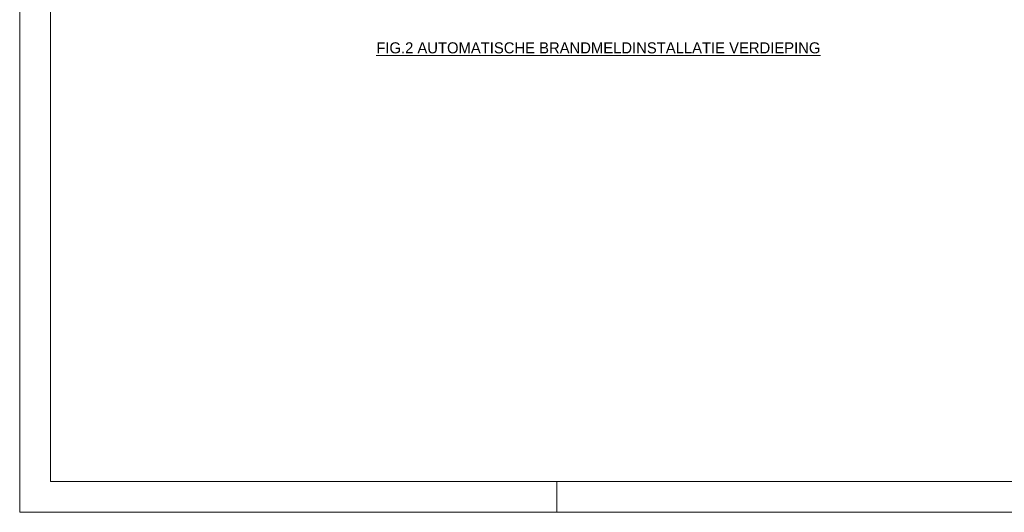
# Model space of a CAD drawing. Header units: millimetres. Extents: x 0 to 119, y 0 to 84.
# Tile 1 of 8: x 0 to 64, y 0 to 32. Entities that reach past the tile are written whole.
import ezdxf

# ---------------------------------------------------------------- set-up
doc = ezdxf.new("R2010")
doc.units = ezdxf.units.MM
doc.layers.add('KADER', color=7, linetype='Continuous')
doc.layers.add('SYMBOLEN', color=7, linetype='Continuous')
doc.styles.add('dgn001', font='dgn001.shx')

# ---------------------------------------------------------------- blocks, each defined once
blk = doc.blocks.new('AnonymousCell29')
at = {"layer": 'KADER', "color": 1, "linetype": 'Continuous', "lineweight": 0}
for p, q in [((-59.649, 42.176), (-59.649, -42.177)), ((-24.704, -42.177), (-24.704, -40.169)), ((-59.649, -42.177), (59.65, -42.177))]:
    blk.add_line(p, q, dxfattribs=at)
at = {"layer": 'KADER', "color": 5, "linetype": 'Continuous', "lineweight": 0}
for p, q in [((-57.641, 40.167), (-57.641, -40.169)), ((-57.641, -40.169), (57.642, -40.169))]:
    blk.add_line(p, q, dxfattribs=at)

msp = doc.modelspace()

# ---------------------------------------------------------------- block references
at = {"color": 1, "linetype": 'Continuous', "lineweight": 0}
msp.add_blockref('AnonymousCell29', (59.649, 42.177), dxfattribs=at)

# ---------------------------------------------------------------- texts
at = {"layer": 'SYMBOLEN', "color": 1, "linetype": 'Continuous', "lineweight": 0, "style": 'dgn001'}
msp.add_text('%%uFIG.2 AUTOMATISCHE BRANDMELDINSTALLATIE VERDIEPING%%u', height=0.72, dxfattribs=at).set_placement((23.198, 29.883))

doc.saveas('drawing.dxf')
